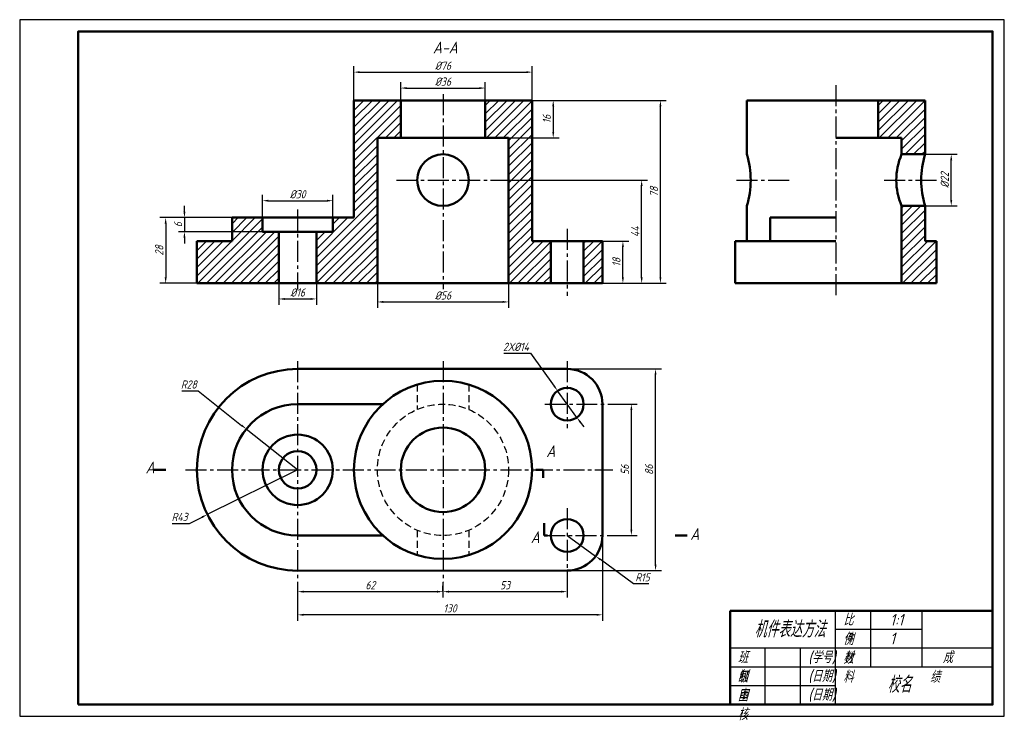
# Model space of a CAD drawing. Header units: millimetres. Extents: x 44 to 992, y 89 to 386.
# Tile 1 of 2: x 44 to 464, y 89 to 386. Entities that reach past the tile are written whole.
import ezdxf

# ---------------------------------------------------------------- set-up
doc = ezdxf.new("R2010")
doc.units = ezdxf.units.MM
doc.header["$LTSCALE"] = 0.47
doc.linetypes.add('CENTER2', pattern=[28.575, 19.05, -3.175, 3.175, -3.175])
doc.linetypes.add('DASHED2', pattern=[9.525, 6.35, -3.175])
for name, color, linetype in [('剖面线层', 7, 'Continuous'), ('尺寸层', 221, 'Continuous'), ('细实线层', 7, 'Continuous')]:
    doc.layers.add(name, color=color, linetype=linetype)
for name, color, linetype, lineweight in [('点画线层', 3, 'CENTER2', 25), ('答案层', 1, 'Continuous', 25), ('粗实线层', 7, 'Continuous', 50), ('虚线层', 2, 'DASHED2', 25)]:
    doc.layers.add(name, color=color, linetype=linetype, lineweight=lineweight)
doc.styles.add('工程字体（斜）', font='gbeitc.shx', dxfattribs={"bigfont": 'gbcbig.shx'})
doc.styles.add('工程斜体', font='gbeitc.shx', dxfattribs={"bigfont": 'gbcbig.shx'})
doc.dimstyles.new('直径加引线', dxfattribs={"dimtxt": 3.5, "dimasz": 2.5, "dimexe": 2.5, "dimexo": 0, "dimgap": 1, "dimtad": 1, "dimtoh": 1, "dimdsep": 46, "dimtxsty": '工程字体（斜）', "dimcen": 0, "dimadec": 0, "dimazin": 0, "dimtfac": 1, "dimtmove": 1, "dimatfit": 3, "dimfxl": 1, "dimarcsym": 0})

# ---------------------------------------------------------------- blocks, each defined once
blk = doc.blocks.new('*D135')
at = {"layer": 'Defpoints', "color": 0, "transparency": 16777216}
for p in [(292.88, 291.57), (301.62, 291.57), (292.88, 273.57)]:
    blk.add_point(p, dxfattribs=at)
at = {"layer": '尺寸层', "color": 0, "lineweight": -2, "transparency": 16777216}
for p, q in [((292.88, 291.57), (304.12, 291.57)), ((301.62, 276.07), (301.62, 289.07)), ((292.88, 273.57), (304.12, 273.57))]:
    blk.add_line(p, q, dxfattribs=at)
at = {"layer": '尺寸层', "color": 0, "transparency": 16777216}
for points in [[(301.21, 289.07), (302.04, 289.07), (301.62, 291.57)], [(301.21, 276.07), (302.04, 276.07), (301.62, 273.57)]]:
    blk.add_solid(points, dxfattribs=at)
at = {"layer": '尺寸层', "color": 0, "transparency": 16777216, "insert": (298.87, 282.57), "char_height": 3.5, "attachment_point": 5, "rotation": 90, "style": '工程字体（斜）'}
blk.add_mtext('18', dxfattribs=at)
blk = doc.blocks.new('*D136')
at = {"layer": 'Defpoints', "color": 0, "transparency": 16777216}
for p in [(245.18, 317.57), (309.62, 317.57), (292.88, 273.57)]:
    blk.add_point(p, dxfattribs=at)
at = {"layer": '尺寸层', "color": 0, "lineweight": -2, "transparency": 16777216}
for p, q in [((245.18, 317.57), (312.12, 317.57)), ((309.62, 276.07), (309.62, 315.07)), ((292.88, 273.57), (312.12, 273.57))]:
    blk.add_line(p, q, dxfattribs=at)
at = {"layer": '尺寸层', "color": 0, "transparency": 16777216}
for points in [[(309.21, 315.07), (310.04, 315.07), (309.62, 317.57)], [(309.21, 276.07), (310.04, 276.07), (309.62, 273.57)]]:
    blk.add_solid(points, dxfattribs=at)
at = {"layer": '尺寸层', "color": 0, "transparency": 16777216, "insert": (306.87, 295.57), "char_height": 3.5, "attachment_point": 5, "rotation": 90, "style": '工程字体（斜）'}
blk.add_mtext('44', dxfattribs=at)
blk = doc.blocks.new('*D137')
at = {"layer": 'Defpoints', "color": 0, "transparency": 16777216}
for p in [(262.88, 351.57), (317.62, 351.57), (292.88, 273.57)]:
    blk.add_point(p, dxfattribs=at)
at = {"layer": '尺寸层', "color": 0, "lineweight": -2, "transparency": 16777216}
for p, q in [((262.88, 351.57), (320.12, 351.57)), ((317.62, 276.07), (317.62, 349.07)), ((292.88, 273.57), (320.12, 273.57))]:
    blk.add_line(p, q, dxfattribs=at)
at = {"layer": '尺寸层', "color": 0, "transparency": 16777216}
for points in [[(317.21, 349.07), (318.04, 349.07), (317.62, 351.57)], [(317.21, 276.07), (318.04, 276.07), (317.62, 273.57)]]:
    blk.add_solid(points, dxfattribs=at)
at = {"layer": '尺寸层', "color": 0, "transparency": 16777216, "insert": (314.87, 312.57), "char_height": 3.5, "attachment_point": 5, "rotation": 90, "style": '工程字体（斜）'}
blk.add_mtext('78', dxfattribs=at)
blk = doc.blocks.new('*D138')
at = {"layer": 'Defpoints', "color": 0, "transparency": 16777216}
for p in [(262.88, 351.57), (252.88, 335.57), (271.9, 335.57)]:
    blk.add_point(p, dxfattribs=at)
at = {"layer": '尺寸层', "color": 0, "lineweight": -2, "transparency": 16777216}
for p, q in [((262.88, 351.57), (274.4, 351.57)), ((271.9, 349.07), (271.9, 338.07)), ((252.88, 335.57), (274.4, 335.57))]:
    blk.add_line(p, q, dxfattribs=at)
at = {"layer": '尺寸层', "color": 0, "transparency": 16777216}
for points in [[(271.49, 349.07), (272.32, 349.07), (271.9, 351.57)], [(271.49, 338.07), (272.32, 338.07), (271.9, 335.57)]]:
    blk.add_solid(points, dxfattribs=at)
at = {"layer": '尺寸层', "color": 0, "transparency": 16777216, "insert": (269.15, 343.57), "char_height": 3.5, "attachment_point": 5, "rotation": 90, "style": '工程字体（斜）'}
blk.add_mtext('16', dxfattribs=at)
blk = doc.blocks.new('*D139')
at = {"layer": 'Defpoints', "color": 0, "transparency": 16777216}
for p in [(147.88, 301.57), (114.59, 295.57), (147.88, 295.57)]:
    blk.add_point(p, dxfattribs=at)
at = {"layer": '尺寸层', "color": 0, "lineweight": -2, "transparency": 16777216}
for p, q in [((114.59, 304.07), (114.59, 306.57)), ((147.88, 301.57), (112.09, 301.57)), ((114.59, 301.57), (114.59, 295.57)), ((147.88, 295.57), (112.09, 295.57)), ((114.59, 293.07), (114.59, 290.57))]:
    blk.add_line(p, q, dxfattribs=at)
at = {"layer": '尺寸层', "color": 0, "transparency": 16777216}
for points in [[(114.17, 304.07), (115, 304.07), (114.59, 301.57)], [(114.17, 293.07), (115, 293.07), (114.59, 295.57)]]:
    blk.add_solid(points, dxfattribs=at)
at = {"layer": '尺寸层', "color": 0, "transparency": 16777216, "insert": (111.84, 298.57), "char_height": 3.5, "attachment_point": 5, "rotation": 90, "style": '工程字体（斜）'}
blk.add_mtext('6', dxfattribs=at)
blk = doc.blocks.new('*D140')
at = {"layer": 'Defpoints', "color": 0, "transparency": 16777216}
for p in [(147.88, 301.57), (106.59, 273.57), (119.88, 273.57)]:
    blk.add_point(p, dxfattribs=at)
at = {"layer": '尺寸层', "color": 0, "lineweight": -2, "transparency": 16777216}
for p, q in [((147.88, 301.57), (104.09, 301.57)), ((106.59, 299.07), (106.59, 276.07)), ((119.88, 273.57), (104.09, 273.57))]:
    blk.add_line(p, q, dxfattribs=at)
at = {"layer": '尺寸层', "color": 0, "transparency": 16777216}
for points in [[(106.17, 299.07), (107, 299.07), (106.59, 301.57)], [(106.17, 276.07), (107, 276.07), (106.59, 273.57)]]:
    blk.add_solid(points, dxfattribs=at)
at = {"layer": '尺寸层', "color": 0, "transparency": 16777216, "insert": (103.84, 287.57), "char_height": 3.5, "attachment_point": 5, "rotation": 90, "style": '工程字体（斜）'}
blk.add_mtext('28', dxfattribs=at)
blk = doc.blocks.new('*D132')
at = {"layer": 'Defpoints', "color": 0, "transparency": 16777216}
for p in [(177.88, 308.8), (147.88, 301.57), (177.88, 301.57)]:
    blk.add_point(p, dxfattribs=at)
at = {"layer": '尺寸层', "color": 0, "lineweight": -2, "transparency": 16777216}
for p, q in [((147.88, 301.57), (147.88, 311.3)), ((177.88, 301.57), (177.88, 311.3)), ((150.38, 308.8), (175.38, 308.8))]:
    blk.add_line(p, q, dxfattribs=at)
at = {"layer": '尺寸层', "color": 0, "transparency": 16777216}
for points in [[(150.38, 309.21), (150.38, 308.38), (147.88, 308.8)], [(175.38, 309.21), (175.38, 308.38), (177.88, 308.8)]]:
    blk.add_solid(points, dxfattribs=at)
at = {"layer": '尺寸层', "color": 0, "transparency": 16777216, "insert": (162.88, 311.55), "char_height": 3.5, "attachment_point": 5, "style": '工程字体（斜）'}
blk.add_mtext('%%c30', dxfattribs=at)
blk = doc.blocks.new('*D141')
at = {"layer": 'Defpoints', "color": 0, "transparency": 16777216}
for p in [(154.88, 273.57), (170.88, 273.57), (170.88, 266.9)]:
    blk.add_point(p, dxfattribs=at)
at = {"layer": '尺寸层', "color": 0, "lineweight": -2, "transparency": 16777216}
for p, q in [((154.88, 273.57), (154.88, 264.4)), ((170.88, 273.57), (170.88, 264.4)), ((157.38, 266.9), (168.38, 266.9))]:
    blk.add_line(p, q, dxfattribs=at)
at = {"layer": '尺寸层', "color": 0, "transparency": 16777216}
for points in [[(157.38, 267.32), (157.38, 266.48), (154.88, 266.9)], [(168.38, 267.32), (168.38, 266.48), (170.88, 266.9)]]:
    blk.add_solid(points, dxfattribs=at)
at = {"layer": '尺寸层', "color": 0, "transparency": 16777216, "insert": (162.88, 269.65), "char_height": 3.5, "attachment_point": 5, "style": '工程字体（斜）'}
blk.add_mtext('%%c16', dxfattribs=at)
blk = doc.blocks.new('*D142')
at = {"layer": 'Defpoints', "color": 0, "transparency": 16777216}
for p in [(196.88, 273.57), (252.88, 273.57), (252.88, 265.63)]:
    blk.add_point(p, dxfattribs=at)
at = {"layer": '尺寸层', "color": 0, "lineweight": -2, "transparency": 16777216}
for p, q in [((196.88, 273.57), (196.88, 263.13)), ((252.88, 273.57), (252.88, 263.13)), ((199.38, 265.63), (250.38, 265.63))]:
    blk.add_line(p, q, dxfattribs=at)
at = {"layer": '尺寸层', "color": 0, "transparency": 16777216}
for points in [[(199.38, 266.05), (199.38, 265.22), (196.88, 265.63)], [(250.38, 266.05), (250.38, 265.22), (252.88, 265.63)]]:
    blk.add_solid(points, dxfattribs=at)
at = {"layer": '尺寸层', "color": 0, "transparency": 16777216, "insert": (224.88, 268.38), "char_height": 3.5, "attachment_point": 5, "style": '工程字体（斜）'}
blk.add_mtext('%%c56', dxfattribs=at)
blk = doc.blocks.new('*D143')
at = {"layer": 'Defpoints', "color": 0, "transparency": 16777216}
for p in [(242.88, 356.82), (206.88, 351.57), (242.88, 351.57)]:
    blk.add_point(p, dxfattribs=at)
at = {"layer": '尺寸层', "color": 0, "lineweight": -2, "transparency": 16777216}
for p, q in [((206.88, 351.57), (206.88, 359.32)), ((242.88, 351.57), (242.88, 359.32)), ((209.38, 356.82), (240.38, 356.82))]:
    blk.add_line(p, q, dxfattribs=at)
at = {"layer": '尺寸层', "color": 0, "transparency": 16777216}
for points in [[(209.38, 357.23), (209.38, 356.4), (206.88, 356.82)], [(240.38, 357.23), (240.38, 356.4), (242.88, 356.82)]]:
    blk.add_solid(points, dxfattribs=at)
at = {"layer": '尺寸层', "color": 0, "transparency": 16777216, "insert": (224.88, 359.57), "char_height": 3.5, "attachment_point": 5, "style": '工程字体（斜）'}
blk.add_mtext('%%c36', dxfattribs=at)
blk = doc.blocks.new('*D144')
at = {"layer": 'Defpoints', "color": 0, "transparency": 16777216}
for p in [(262.88, 363.6), (186.88, 351.57), (262.88, 351.57)]:
    blk.add_point(p, dxfattribs=at)
at = {"layer": '尺寸层', "color": 0, "lineweight": -2, "transparency": 16777216}
for p, q in [((186.88, 351.57), (186.88, 366.1)), ((262.88, 351.57), (262.88, 366.1)), ((189.38, 363.6), (260.38, 363.6))]:
    blk.add_line(p, q, dxfattribs=at)
at = {"layer": '尺寸层', "color": 0, "transparency": 16777216}
for points in [[(189.38, 364.02), (189.38, 363.19), (186.88, 363.6)], [(260.38, 364.02), (260.38, 363.19), (262.88, 363.6)]]:
    blk.add_solid(points, dxfattribs=at)
at = {"layer": '尺寸层', "color": 0, "transparency": 16777216, "insert": (224.88, 366.35), "char_height": 3.5, "attachment_point": 5, "style": '工程字体（斜）'}
blk.add_mtext('%%c76', dxfattribs=at)
blk = doc.blocks.new('*D146')
at = {"layer": 'Defpoints', "color": 0, "transparency": 16777216}
for p in [(140.95, 211.45), (162.88, 194.05)]:
    blk.add_point(p, dxfattribs=at)
at = {"layer": '尺寸层', "color": 0, "lineweight": -2, "transparency": 16777216}
for p, q in [((113.43, 227.68), (120.49, 227.68)), ((120.49, 227.68), (138.99, 213)), ((162.88, 194.05), (140.95, 211.45))]:
    blk.add_line(p, q, dxfattribs=at)
at = {"layer": '尺寸层', "color": 0, "transparency": 16777216}
blk.add_solid([(139.25, 213.33), (138.73, 212.68), (140.95, 211.45)], dxfattribs=at)
at = {"layer": '尺寸层', "color": 0, "transparency": 16777216, "insert": (116.46, 230.43), "char_height": 3.5, "attachment_point": 5, "style": '工程字体（斜）'}
blk.add_mtext('R28', dxfattribs=at)
blk = doc.blocks.new('*D147')
at = {"layer": 'Defpoints', "color": 0, "transparency": 16777216}
for p in [(162.88, 194.05), (124.34, 174.98)]:
    blk.add_point(p, dxfattribs=at)
at = {"layer": '尺寸层', "color": 0, "lineweight": -2, "transparency": 16777216}
for p, q in [((162.88, 194.05), (124.34, 174.98)), ((116.73, 171.21), (122.1, 173.87)), ((109.31, 171.21), (116.73, 171.21))]:
    blk.add_line(p, q, dxfattribs=at)
at = {"layer": '尺寸层', "color": 0, "transparency": 16777216}
blk.add_solid([(121.92, 174.24), (122.29, 173.5), (124.34, 174.98)], dxfattribs=at)
at = {"layer": '尺寸层', "color": 0, "transparency": 16777216, "insert": (112.52, 173.96), "char_height": 3.5, "attachment_point": 5, "style": '工程字体（斜）'}
blk.add_mtext('R43', dxfattribs=at)
blk = doc.blocks.new('*D148')
at = {"layer": 'Defpoints', "color": 0, "transparency": 16777216}
for p in [(162.88, 144.7), (224.88, 146.18), (224.88, 142.11)]:
    blk.add_point(p, dxfattribs=at)
at = {"layer": '尺寸层', "color": 0, "lineweight": -2, "transparency": 16777216}
for p, q in [((162.88, 144.7), (162.88, 139.61)), ((224.88, 146.18), (224.88, 139.61)), ((165.38, 142.11), (222.38, 142.11))]:
    blk.add_line(p, q, dxfattribs=at)
at = {"layer": '尺寸层', "color": 0, "transparency": 16777216}
for points in [[(165.38, 142.52), (165.38, 141.69), (162.88, 142.11)], [(222.38, 142.52), (222.38, 141.69), (224.88, 142.11)]]:
    blk.add_solid(points, dxfattribs=at)
at = {"layer": '尺寸层', "color": 0, "transparency": 16777216, "insert": (193.88, 144.86), "char_height": 3.5, "attachment_point": 5, "style": '工程字体（斜）'}
blk.add_mtext('62', dxfattribs=at)
blk = doc.blocks.new('*D149')
at = {"layer": 'Defpoints', "color": 0, "transparency": 16777216}
for p in [(277.88, 147.04), (224.88, 142.11), (277.88, 142.11)]:
    blk.add_point(p, dxfattribs=at)
at = {"layer": '尺寸层', "color": 0, "lineweight": -2, "transparency": 16777216}
for p, q in [((277.88, 147.04), (277.88, 139.61)), ((224.88, 142.11), (224.88, 144.61)), ((227.38, 142.11), (275.38, 142.11))]:
    blk.add_line(p, q, dxfattribs=at)
at = {"layer": '尺寸层', "color": 0, "transparency": 16777216}
for points in [[(227.38, 142.52), (227.38, 141.69), (224.88, 142.11)], [(275.38, 142.52), (275.38, 141.69), (277.88, 142.11)]]:
    blk.add_solid(points, dxfattribs=at)
at = {"layer": '尺寸层', "color": 0, "transparency": 16777216, "insert": (251.38, 144.86), "char_height": 3.5, "attachment_point": 5, "style": '工程字体（斜）'}
blk.add_mtext('53', dxfattribs=at)
blk = doc.blocks.new('*D150')
at = {"layer": 'Defpoints', "color": 0, "transparency": 16777216}
for p in [(292.88, 166.05), (162.88, 139.61), (162.88, 132.23)]:
    blk.add_point(p, dxfattribs=at)
at = {"layer": '尺寸层', "color": 0, "lineweight": -2, "transparency": 16777216}
for p, q in [((292.88, 166.05), (292.88, 129.73)), ((162.88, 139.61), (162.88, 129.73)), ((290.38, 132.23), (165.38, 132.23))]:
    blk.add_line(p, q, dxfattribs=at)
at = {"layer": '尺寸层', "color": 0, "transparency": 16777216}
for points in [[(165.38, 132.65), (165.38, 131.82), (162.88, 132.23)], [(290.38, 132.65), (290.38, 131.82), (292.88, 132.23)]]:
    blk.add_solid(points, dxfattribs=at)
at = {"layer": '尺寸层', "color": 0, "transparency": 16777216, "insert": (227.88, 134.98), "char_height": 3.5, "attachment_point": 5, "style": '工程字体（斜）'}
blk.add_mtext('130', dxfattribs=at)
blk = doc.blocks.new('*D151')
at = {"layer": 'Defpoints', "color": 0, "transparency": 16777216}
for p in [(296.01, 222.05), (305.24, 222.05), (296.67, 166.05)]:
    blk.add_point(p, dxfattribs=at)
at = {"layer": '尺寸层', "color": 0, "lineweight": -2, "transparency": 16777216}
for p, q in [((296.01, 222.05), (307.74, 222.05)), ((305.24, 168.55), (305.24, 219.55)), ((296.67, 166.05), (307.74, 166.05))]:
    blk.add_line(p, q, dxfattribs=at)
at = {"layer": '尺寸层', "color": 0, "transparency": 16777216}
for points in [[(304.82, 219.55), (305.66, 219.55), (305.24, 222.05)], [(304.82, 168.55), (305.66, 168.55), (305.24, 166.05)]]:
    blk.add_solid(points, dxfattribs=at)
at = {"layer": '尺寸层', "color": 0, "transparency": 16777216, "insert": (302.49, 194.05), "char_height": 3.5, "attachment_point": 5, "rotation": 90, "style": '工程字体（斜）'}
blk.add_mtext('56', dxfattribs=at)
blk = doc.blocks.new('*D152')
at = {"layer": 'Defpoints', "color": 0, "transparency": 16777216}
for p in [(277.89, 237.05), (315.55, 237.05), (277.88, 151.11)]:
    blk.add_point(p, dxfattribs=at)
at = {"layer": '尺寸层', "color": 0, "lineweight": -2, "transparency": 16777216}
for p, q in [((277.89, 237.05), (318.05, 237.05)), ((315.55, 153.61), (315.55, 234.55)), ((277.88, 151.11), (318.05, 151.11))]:
    blk.add_line(p, q, dxfattribs=at)
at = {"layer": '尺寸层', "color": 0, "transparency": 16777216}
for points in [[(315.14, 234.55), (315.97, 234.55), (315.55, 237.05)], [(315.14, 153.61), (315.97, 153.61), (315.55, 151.11)]]:
    blk.add_solid(points, dxfattribs=at)
at = {"layer": '尺寸层', "color": 0, "transparency": 16777216, "insert": (312.8, 194.08), "char_height": 3.5, "attachment_point": 5, "rotation": 90, "style": '工程字体（斜）'}
blk.add_mtext('86', dxfattribs=at)
blk = doc.blocks.new('*D153')
at = {"layer": 'Defpoints', "color": 0, "transparency": 16777216}
for p in [(277.88, 166.11), (290, 157.27)]:
    blk.add_point(p, dxfattribs=at)
at = {"layer": '尺寸层', "color": 0, "lineweight": -2, "transparency": 16777216}
for p, q in [((277.88, 166.11), (290, 157.27)), ((306.21, 145.45), (292.02, 155.8)), ((312.75, 145.45), (306.21, 145.45))]:
    blk.add_line(p, q, dxfattribs=at)
at = {"layer": '尺寸层', "color": 0, "transparency": 16777216}
blk.add_solid([(292.27, 156.14), (291.78, 155.46), (290, 157.27)], dxfattribs=at)
at = {"layer": '尺寸层', "color": 0, "transparency": 16777216, "insert": (309.98, 148.2), "char_height": 3.5, "attachment_point": 5, "style": '工程字体（斜）'}
blk.add_mtext('R15', dxfattribs=at)
blk = doc.blocks.new('*D154')
at = {"layer": 'Defpoints', "color": 0, "transparency": 16777216}
for p in [(273.78, 227.72), (281.99, 216.38)]:
    blk.add_point(p, dxfattribs=at)
at = {"layer": '尺寸层', "color": 0, "lineweight": -2, "transparency": 16777216}
for p, q in [((250.84, 243.73), (262.2, 243.73)), ((262.2, 243.73), (272.32, 229.74)), ((281.99, 216.38), (273.78, 227.72)), ((283.45, 214.35), (284.92, 212.32))]:
    blk.add_line(p, q, dxfattribs=at)
at = {"layer": '尺寸层', "color": 0, "transparency": 16777216}
for points in [[(272.65, 229.99), (271.98, 229.5), (273.78, 227.72)], [(283.79, 214.59), (283.12, 214.11), (281.99, 216.38)]]:
    blk.add_solid(points, dxfattribs=at)
at = {"layer": '尺寸层', "color": 0, "transparency": 16777216, "insert": (256.02, 246.48), "char_height": 3.5, "attachment_point": 5, "style": '工程字体（斜）'}
blk.add_mtext('2X%%c14', dxfattribs=at)
blk = doc.blocks.new('*D176')
at = {"layer": 'Defpoints', "color": 0, "transparency": 16777216}
for p in [(430.5, 328.57), (441.68, 328.57), (430.5, 306.57)]:
    blk.add_point(p, dxfattribs=at)
at = {"layer": '尺寸层', "color": 0, "lineweight": -2, "transparency": 16777216}
for p, q in [((430.5, 328.57), (444.18, 328.57)), ((441.68, 309.07), (441.68, 326.07)), ((430.5, 306.57), (444.18, 306.57))]:
    blk.add_line(p, q, dxfattribs=at)
at = {"layer": '尺寸层', "color": 0, "transparency": 16777216}
for points in [[(441.26, 326.07), (442.09, 326.07), (441.68, 328.57)], [(441.26, 309.07), (442.09, 309.07), (441.68, 306.57)]]:
    blk.add_solid(points, dxfattribs=at)
at = {"layer": '尺寸层', "color": 0, "transparency": 16777216, "insert": (438.93, 317.57), "char_height": 3.5, "attachment_point": 5, "rotation": 90, "style": '工程字体（斜）'}
blk.add_mtext('%%c22', dxfattribs=at)

msp = doc.modelspace()

# ---------------------------------------------------------------- hatches: boundary and pattern name
at = {"layer": '剖面线层'}
h = msp.add_hatch(dxfattribs=at)
h.set_pattern_fill('ANSI31', color=256, scale=0.8, style=0)
h.set_pattern_definition([(45, (31.1964, 15.5773), (-1.796051, 1.796051), [])])
h.paths.add_polyline_path([(292.884, 291.566), (284.884, 291.566), (284.884, 273.566), (292.884, 273.566)])
h.paths.add_polyline_path([(270.884, 291.566), (262.884, 291.566), (262.884, 351.566), (242.884, 351.566), (242.884, 335.566), (252.884, 335.566), (252.884, 273.566), (270.884, 273.566)])
h.paths.add_polyline_path([(206.884, 351.566), (186.884, 351.566), (186.884, 301.566), (177.884, 301.566), (177.884, 295.566), (170.884, 295.566), (170.884, 273.566), (196.884, 273.566), (196.884, 335.566), (206.884, 335.566)])
h.paths.add_polyline_path([(154.884, 295.566), (147.884, 295.566), (147.884, 301.566), (134.884, 301.566), (134.884, 291.566), (119.884, 291.566), (119.884, 273.566), (154.884, 273.566)])
h = msp.add_hatch(dxfattribs=at)
h.set_pattern_fill('ANSI31', color=256, scale=0.8, style=0)
h.paths.add_polyline_path([(430.496, 351.566), (410.496, 351.566), (410.496, 335.566), (420.496, 335.566), (420.496, 328.566), (430.496, 328.566)])
h.paths.add_polyline_path([(435.332, 291.566), (430.496, 291.566), (430.496, 306.566), (420.496, 306.566), (420.496, 273.566), (435.332, 273.566)])

# ---------------------------------------------------------------- linework, layer by layer
at = {"layer": '剖面线层', "color": 7, "ltscale": 0.5}
for p, q in [((429.316, 125.962), (392.343, 125.962)), ((459.316, 117.962), (347.343, 117.962)), ((459.316, 109.962), (347.343, 109.962)), ((392.343, 101.962), (347.343, 101.962))]:
    msp.add_line(p, q, dxfattribs=at)
at = {"layer": '点画线层'}
for p, q in [((392.496, 358.093), (392.496, 267.79)), ((224.884, 354.241), (224.884, 271.018)), ((204.983, 317.566), (245.176, 317.566)), ((350.098, 317.566), (373.084, 317.566)), ((413.019, 317.566), (436.187, 317.566)), ((162.884, 305.052), (162.884, 271.252)), ((277.884, 296.751), (277.884, 268.298)), ((162.884, 240.34), (162.884, 144.697)), ((224.884, 240.34), (224.884, 146.18)), ((277.884, 240.34), (277.884, 211.878)), ((268.33, 222.047), (296.012, 222.047)), ((115.073, 194.047), (297.33, 194.047)), ((277.884, 177.651), (277.884, 147.044)), ((268.001, 166.047), (296.671, 166.047))]:
    msp.add_line(p, q, dxfattribs=at)
at = {"layer": '答案层', "lineweight": 50}
for p, q in [((101.628, 194.047), (106.628, 194.047)), ((264.476, 194.047), (267.573, 194.047)), ((267.573, 194.047), (267.573, 190.627)), ((268.001, 166.047), (268.001, 171.351)), ((268.001, 166.047), (269.476, 166.047)), ((328.978, 166.047), (323.978, 166.047))]:
    msp.add_line(p, q, dxfattribs=at)
at = {"layer": '粗实线层'}
for p, q in [((186.884, 351.566), (262.884, 351.566)), ((186.884, 301.566), (186.884, 351.566)), ((206.884, 335.566), (206.884, 351.566)), ((242.884, 335.566), (242.884, 351.566)), ((262.884, 291.566), (262.884, 351.566)), ((354.496, 351.566), (430.496, 351.566)), ((354.496, 328.566), (354.496, 351.566)), ((410.496, 335.566), (410.496, 351.566)), ((430.496, 328.566), (430.496, 351.566)), ((196.884, 335.566), (252.884, 335.566)), ((196.884, 273.566), (196.884, 335.566)), ((252.884, 273.566), (252.884, 335.566)), ((392.496, 335.566), (420.496, 335.566)), ((420.496, 328.566), (420.496, 335.566)), ((420.496, 328.566), (430.496, 328.566)), ((354.496, 291.566), (354.496, 306.566)), ((420.496, 273.566), (420.496, 306.566)), ((420.496, 306.566), (430.496, 306.566)), ((430.496, 291.566), (430.496, 306.566)), ((134.884, 301.566), (186.884, 301.566)), ((134.884, 291.566), (134.884, 301.566)), ((147.884, 295.566), (147.884, 301.566)), ((177.884, 295.566), (177.884, 301.566)), ((364.496, 291.566), (364.496, 301.566)), ((364.496, 301.566), (392.496, 301.566)), ((147.884, 295.566), (177.884, 295.566)), ((154.884, 273.566), (154.884, 295.566)), ((170.884, 273.566), (170.884, 295.566)), ((119.884, 291.566), (134.884, 291.566)), ((119.884, 273.566), (119.884, 291.566)), ((262.884, 291.566), (292.884, 291.566)), ((270.884, 273.566), (270.884, 291.566)), ((284.884, 273.566), (284.884, 291.566)), ((292.884, 273.566), (292.884, 291.566)), ((349.496, 291.566), (392.496, 291.566)), ((349.496, 273.566), (349.496, 291.566)), ((435.332, 291.566), (430.496, 291.566)), ((435.332, 273.566), (435.332, 291.566)), ((119.884, 273.566), (292.884, 273.566)), ((349.496, 273.566), (435.332, 273.566)), ((162.884, 237.047), (277.884, 237.047)), ((162.884, 222.047), (199.194, 222.047)), ((292.884, 222.047), (292.884, 166.112)), ((162.884, 166.047), (199.194, 166.047)), ((162.884, 151.047), (277.893, 151.112)), ((347.343, 133.962), (459.316, 133.962))]:
    msp.add_line(p, q, dxfattribs=at)
at = {"layer": '粗实线层', "color": 7, "ltscale": 0.5}
msp.add_line((347.343, 93.962), (347.343, 133.962), dxfattribs=at)
at = {"layer": '粗实线层', "color": 7}
msp.add_lwpolyline([(69.316, 93.962), (459.316, 93.962), (459.316, 380.962), (69.316, 380.962)], close=True, dxfattribs=at)
at = {"layer": '粗实线层'}
for centre, radius in [((224.884, 317.566), 11), ((224.884, 194.047), 38), ((277.884, 222.047), 7), ((224.884, 194.047), 18), ((162.884, 194.047), 15), ((162.884, 194.047), 8), ((277.884, 166.047), 7)]:
    msp.add_circle(centre, radius, dxfattribs=at)
for centre, radius, start, end in [((318.123, 317.566), 38, 343.17355, 16.82645), ((446.245, 317.566), 28, 156.8676, 203.1324), ((466.869, 317.566), 38, 163.17355, 196.82645), ((162.884, 194.047), 43, 90, 270), ((277.884, 222.047), 15, 0, 90), ((162.884, 194.047), 28, 90, 270), ((277.884, 166.112), 15, 270.03244, 0)]:
    msp.add_arc(centre, radius, start, end, dxfattribs=at)
at = {"layer": '细实线层', "color": 7, "ltscale": 0.5}
for p, q in [((392.343, 93.962), (392.343, 133.962)), ((407.343, 109.962), (407.343, 133.962)), ((429.316, 109.962), (429.316, 133.962)), ((362.343, 93.962), (362.343, 117.962)), ((377.343, 93.962), (377.343, 117.962))]:
    msp.add_line(p, q, dxfattribs=at)
at = {"layer": '细实线层', "color": 7}
msp.add_lwpolyline([(44.316, 88.962), (464.316, 88.962), (464.316, 385.962), (44.316, 385.962)], close=True, dxfattribs=at)
at = {"layer": '虚线层', "color": 1}
for p, q in [((213.884, 230.42), (213.884, 219.796)), ((235.884, 230.42), (235.884, 219.796)), ((213.884, 168.298), (213.884, 157.674)), ((235.884, 168.298), (235.884, 157.674))]:
    msp.add_line(p, q, dxfattribs=at)
msp.add_circle((224.884, 194.047), 28, dxfattribs=at)

# ---------------------------------------------------------------- texts
at = {"layer": '答案层', "ltscale": 0.5, "style": '工程斜体'}
for s, p in [('A-A', (220.577, 371.6)), ('A', (268.938, 199.51)), ('A', (98.001, 192.52)), ('A', (330.343, 164.17)), ('A', (262.289, 162.809))]:
    msp.add_text(s, height=5, dxfattribs=at).set_placement(p)
at = {"layer": '细实线层', "color": 7, "attachment_point": 1, "style": '工程斜体'}
for s, insert, char_height, width in [('机件表达方法', (357.703, 129.579), 7, 56.17155), ('比例', (395.642, 132.636), 5, 7.01829), ('1:1', (415.568, 132.636), 5, 7.01829), ('件数', (395.642, 124.636), 5, 7.01829), ('1', (415.568, 124.636), 5, 7.01829), ('班级', (350.642, 116.636), 5, 7.01829), ('(学号)', (380.642, 116.636), 5, 11.27531), ('材料', (395.642, 116.636), 5, 7.01829), ('  成   绩', (432.616, 116.636), 5, 16.32182), ('制图', (350.642, 108.636), 5, 7.01829), ('(日期)', (380.642, 108.636), 5, 11.55911), ('校名', (414.453, 105.997), 7, 53.9686), ('审核', (350.642, 100.636), 5, 7.01829), ('(日期)', (380.642, 100.636), 5, 11.70088)]:
    msp.add_mtext(s, dxfattribs=dict(at, insert=insert, char_height=char_height, width=width))

# ---------------------------------------------------------------- dimensions: what is measured, and where the dimension line sits
at = {"layer": '尺寸层'}
for base, p1, p2, text, picture, middle in [((262.884, 363.603), (186.884, 351.566), (262.884, 351.566), '%%c76', '*D144', (224.884, 366.353)), ((242.884, 356.816), (206.884, 351.566), (242.884, 351.566), '%%c36', '*D143', (224.884, 359.566)), ((177.884, 308.797), (147.884, 301.566), (177.884, 301.566), '%%c30', '*D132', (162.884, 311.547)), ((170.884, 266.901), (154.884, 273.566), (170.884, 273.566), '%%c16', '*D141', (162.884, 269.651)), ((252.884, 265.635), (196.884, 273.566), (252.884, 273.566), '%%c56', '*D142', (224.884, 268.385))]:
    dim = msp.add_linear_dim(base=base, p1=p1, p2=p2, text=text, dimstyle='直径加引线', override={"dimfxl": 2.5}, dxfattribs=at)
    dim.commit()
    dim.dimension.update_dxf_attribs({"geometry": picture, "text_midpoint": middle})
for base, p1, p2, picture, middle in [((271.904, 335.566), (262.884, 351.566), (252.884, 335.566), '*D138', (269.154, 343.566)), ((317.623, 351.566), (292.884, 273.566), (262.884, 351.566), '*D137', (314.873, 312.566)), ((309.623, 317.566), (292.884, 273.566), (245.176, 317.566), '*D136', (306.873, 295.566)), ((114.586, 295.566), (147.884, 301.566), (147.884, 295.566), '*D139', (111.836, 298.566)), ((106.586, 273.566), (147.884, 301.566), (119.884, 273.566), '*D140', (103.836, 287.566)), ((301.623, 291.566), (292.884, 273.566), (292.884, 291.566), '*D135', (298.873, 282.566)), ((305.239, 222.047), (296.671, 166.047), (296.012, 222.047), '*D151', (302.489, 194.047))]:
    dim = msp.add_linear_dim(base=base, p1=p1, p2=p2, angle=90, dimstyle='直径加引线', override={"dimfxl": 2.5}, dxfattribs=at)
    dim.commit()
    dim.dimension.update_dxf_attribs({"geometry": picture, "text_midpoint": middle})
for base, p1, p2, text, picture, middle in [((441.676, 328.566), (430.496, 306.566), (430.496, 328.566), '%%c22', '*D176', (438.926, 317.566)), ((315.554, 237.047), (277.884, 151.112), (277.893, 237.047), '86', '*D152', (312.804, 194.08))]:
    dim = msp.add_linear_dim(base=base, p1=p1, p2=p2, angle=90, text=text, dimstyle='直径加引线', override={"dimfxl": 2.5}, dxfattribs=at)
    dim.commit()
    dim.dimension.update_dxf_attribs({"geometry": picture, "text_midpoint": middle})
dim = msp.add_diameter_dim_2p(p1=(281.987, 216.376), p2=(273.781, 227.719), text='2X%%c14', dimstyle='直径加引线', override={"dimfxl": 2.5}, dxfattribs=at)
dim.commit()
dim.dimension.update_dxf_attribs({"geometry": '*D154', "text_midpoint": (262.197, 243.731), "dimtype": 163})
for center, mpoint, picture, middle in [((162.884, 194.047), (140.948, 211.449), '*D146', (120.486, 227.681)), ((277.884, 166.112), (290.003, 157.272), '*D153', (306.207, 145.452))]:
    dim = msp.add_radius_dim(center=center, mpoint=mpoint, dimstyle='直径加引线', override={"dimfxl": 2.5}, dxfattribs=at)
    dim.commit()
    dim.dimension.update_dxf_attribs({"geometry": picture, "text_midpoint": middle, "dimtype": 164})
dim = msp.add_radius_dim(center=(162.884, 194.047), mpoint=(124.344, 174.978), dimstyle='直径加引线', override={"dimfxl": 2.5}, dxfattribs=at)
dim.commit()
dim.dimension.update_dxf_attribs({"geometry": '*D147', "text_midpoint": (112.517, 173.959)})
for base, p1, p2, picture, middle in [((162.884, 132.235), (292.884, 166.047), (162.884, 139.608), '*D150', (227.884, 134.985)), ((224.884, 142.108), (162.884, 144.697), (224.884, 146.18), '*D148', (193.884, 144.858)), ((277.884, 142.108), (224.884, 142.108), (277.884, 147.044), '*D149', (251.384, 144.858))]:
    dim = msp.add_linear_dim(base=base, p1=p1, p2=p2, dimstyle='直径加引线', override={"dimfxl": 2.5}, dxfattribs=at)
    dim.commit()
    dim.dimension.update_dxf_attribs({"geometry": picture, "text_midpoint": middle})

doc.saveas('drawing.dxf')
